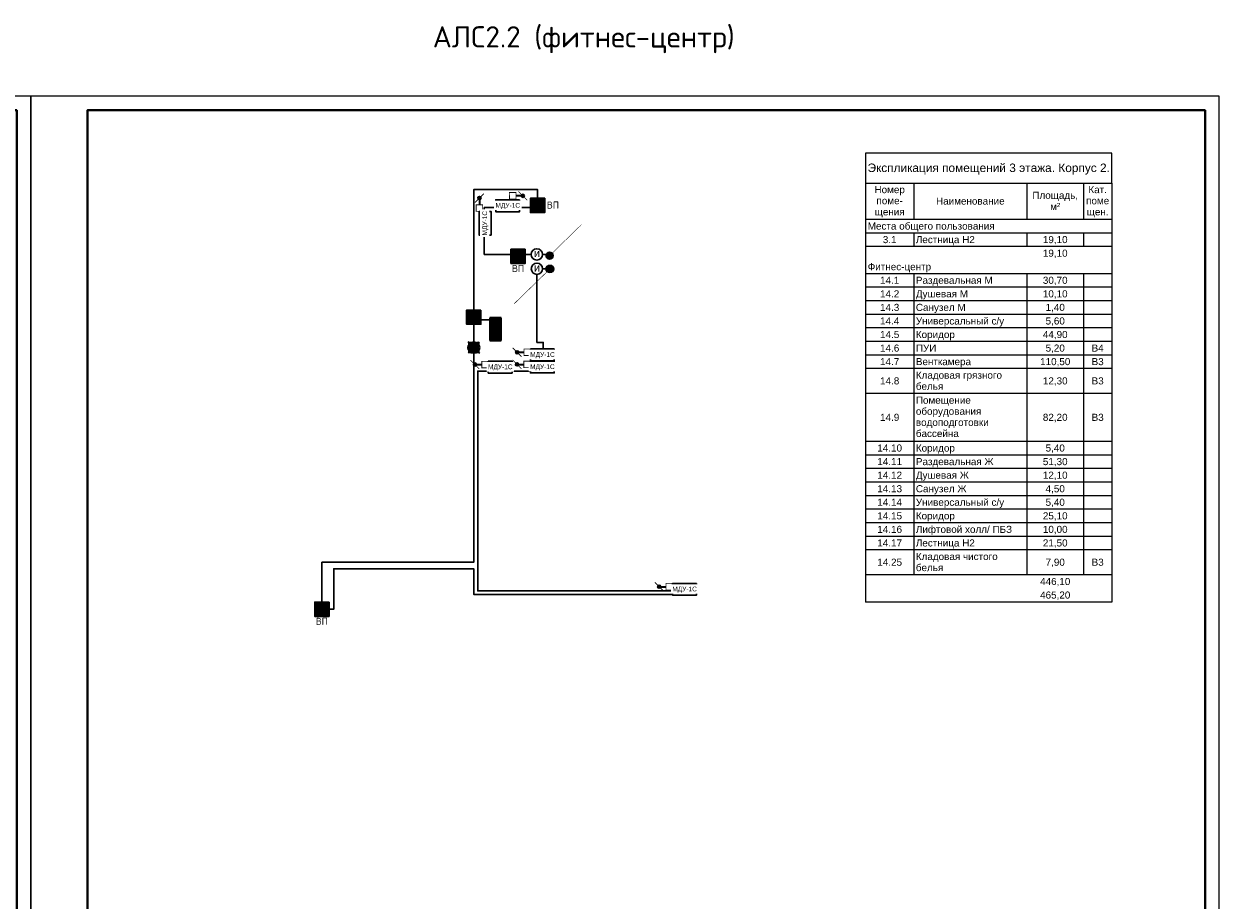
# Model space of a CAD drawing. Header units: millimetres. Extents: x 105028 to 874735, y -568483 to 191941.
# Tile 115 of 135: x 412485 to 454485, y 109311 to 140289. Entities that reach past the tile are written whole.
import ezdxf

# ---------------------------------------------------------------- set-up
doc = ezdxf.new("R2010")
doc.units = ezdxf.units.MM
doc.set_wipeout_variables(frame=1)
for name, color, linetype, lineweight in [('#СПА_КЛ_АЛС', 1, 'Continuous', 30), ('#СПА_КЛ_ИОС', 160, 'Continuous', 30), ('#СПА_ОБ_Смежное', 255, 'Continuous', 30), ('_АПС_Оборудование', 1, 'Continuous', 30), ('A-010-M_LINE-T', 7, 'Continuous', 18), ('format-line3', 7, 'Continuous', 13), ('Z-000-P_SCHED', 7, 'Continuous', 20), ('ОС', 5, 'Continuous', 25), ('СС-011-ПОЖ-СИГНАЛИЗАЦИЯ', 1, 'Continuous', 30), ('УГО АПС и АПЗ$0$_АПС_Оборудование', 1, 'Continuous', 30), ('УГО АПС и АПЗ$0$СС-011-ПОЖ-СИГНАЛИЗАЦИЯ', 1, 'Continuous', 30)]:
    doc.layers.add(name, color=color, linetype=linetype, lineweight=lineweight)
for name, color, linetype in [('АПС', 5, 'Continuous'), ('ССПС', 5, 'Continuous'), ('формат', 250, 'Continuous')]:
    doc.layers.add(name, color=color, linetype=linetype)
doc.layers.add('УГО АПС и АПЗ$0$СС_СОУЭ', color=7, linetype='Continuous', lineweight=35, true_color=0x004961)
doc.styles.add('1111', font='ARIALN.TTF')
doc.styles.add('Arial', font='arial.ttf', dxfattribs={"width": 0.9, "height": 700})
doc.styles.add('Arial_2', font='arial.ttf', dxfattribs={"width": 0.9, "height": 400})
doc.styles.add('CP.Text', font='arial.ttf')
doc.styles.add('ISOCPEUR', font='isocpeur.ttf', dxfattribs={"height": 300})
doc.styles.add('УГО АПС и АПЗ$0$Standard', font='arial.ttf')

# ---------------------------------------------------------------- blocks, each defined once
blk = doc.blocks.new('*U56')
for p, q in [((-400, 155), (-415, 155)), ((-415, 90), (-415, 155)), ((-400, 145), (-410, 145)), ((-400, 130), (-410, 130)), ((-400, 110), (-410, 110)), ((-413, 90), (-415, 90)), ((-413, 5), (-413, 90)), ((-400, 90), (-413, 90)), ((-407, 5), (-407, 90)), ((-400, 65), (-413, 65)), ((-400, 30), (-413, 30)), ((-400, 5), (-413, 5))]:
    blk.add_line(p, q)
at = {"color": 0, "lineweight": 0}
blk.add_lwpolyline([(-420, 0), (0, 0), (0, 594), (-420, 594)], close=True, dxfattribs=at)
at = {"lineweight": 40}
blk.add_lwpolyline([(-400, 5), (-5, 5), (-5, 589), (-400, 589)], close=True, dxfattribs=at)
at = {"layer": 'format-line3', "linetype": 'ByBlock'}
for p, q in [((-410, 90), (-410, 155)), ((-405, 90), (-405, 155))]:
    blk.add_line(p, q, dxfattribs=at)
at = {"style": 'Arial', "width": 0.9}
blk.add_text('Формат:', height=2.8, dxfattribs=at).set_placement((-53.97, 1.25))
at = {"char_height": 2.8, "width": 0.2, "attachment_point": 4, "rotation": 90, "line_spacing_factor": 0.857143, "style": 'Arial'}
for s, insert in [('{\\W0.45993; }Согласовано', (-412.58, 90)), ('{\\W0.62543;\\T0.75; \\W1;Взаим. инв. №}', (-410, 66.14)), ('{\\W0.5838;\\T0.8; \\W1;Подп. и дата}', (-410, 39.63)), ('{\\W0.5838;\\T0.8; \\W1;Инв. № подл.}', (-409.77, 7.25))]:
    blk.add_mtext(s, dxfattribs=dict(at, insert=insert))
at = {"style": 'Arial', "width": 0.9, "flags": 8}
blk.add_attdef('FORMAT', (-36.87, 1.26), '', height=2.8, dxfattribs=at)
blk = doc.blocks.new('*U45')
at = {"ltscale": 100}
h = blk.add_hatch(color=256, dxfattribs=at)
h.dxf.hatch_style = 1
h.paths.add_polyline_path([(-35, 0, 1), (35, 0, 1)])
at = {"lineweight": 30}
blk.add_lwpolyline([(313, 313, 0, 45, 0), (186, 186, 4.5, 4.5, 0), (25, 25, 4.5, 4.5, 0)], format="xyseb", dxfattribs=at)
blk.add_circle((0, 0), 34.8, dxfattribs=at)
blk = doc.blocks.new('*U64')
h = blk.add_hatch(color=256)
edge = h.paths.add_edge_path()
edge.add_arc((0, 0), 38.7, 0, 360)
blk.add_lwpolyline([(0, 0, 0, 50, 0), (-141, -141, 5, 5, 0), (-348, -348, 5, 5, 0)], format="xyseb")
blk.add_circle((0, 0), 38.7)
blk = doc.blocks.new('озк_выт')
at = {"layer": 'УГО АПС и АПЗ$0$_АПС_Оборудование', "ltscale": 200}
h = blk.add_hatch(color=5, dxfattribs=at)
h.dxf.hatch_style = 1
h.paths.add_polyline_path([(468756, -41333, 1), (468645, -41333, 1)])
at = {"color": 5, "const_width": 29.5}
blk.add_lwpolyline([(468544, -41177), (468661, -41294)], dxfattribs=at)
at = {"layer": 'УГО АПС и АПЗ$0$_АПС_Оборудование', "color": 5, "lineweight": 35, "ltscale": 200}
blk.add_line((468631, -41333), (468458, -41334), dxfattribs=at)
at = {"layer": 'УГО АПС и АПЗ$0$_АПС_Оборудование', "color": 5, "const_width": 29.5}
blk.add_lwpolyline([(468227, -41449), (468458, -41449), (468458, -41218), (468227, -41218)], close=True, dxfattribs=at)
blk.add_lwpolyline([(468740, -41373), (468857, -41490)], dxfattribs=at)
at = {"layer": 'УГО АПС и АПЗ$0$_АПС_Оборудование', "color": 5}
blk.add_circle((468700, -41333), 55.4, dxfattribs=at)
blk = doc.blocks.new('_МДУ')
at = {"color": 1}
blk.add_wipeout([(-350, 175), (350, 175), (350, -175), (-350, -175)], dxfattribs=at)
at = {"layer": 'АПС', "color": 1, "lineweight": 30, "ltscale": 200}
blk.add_lwpolyline([(350, 175), (-350, 175), (-350, -175), (350, -175)], close=True, dxfattribs=at)
at = {"layer": 'АПС', "color": 0, "lineweight": 30, "ltscale": 200, "insert": (3, -9), "char_height": 140, "width": 668.29, "attachment_point": 5, "style": 'Arial_2', "bg_fill": 2}
blk.add_mtext('МДУ-1С', dxfattribs=at)
blk = doc.blocks.new('озк_пр')
at = {"layer": 'УГО АПС и АПЗ$0$_АПС_Оборудование', "ltscale": 200}
h = blk.add_hatch(color=1, dxfattribs=at)
h.dxf.hatch_style = 1
h.paths.add_polyline_path([(468761, -41723, 1), (468650, -41723, 1)])
at = {"color": 1, "const_width": 29.5}
blk.add_lwpolyline([(468549, -41567), (468666, -41684)], dxfattribs=at)
at = {"layer": 'УГО АПС и АПЗ$0$_АПС_Оборудование', "color": 1, "lineweight": 35, "ltscale": 200}
blk.add_line((468636, -41723), (468463, -41723), dxfattribs=at)
at = {"layer": 'УГО АПС и АПЗ$0$_АПС_Оборудование', "color": 1, "const_width": 29.5}
blk.add_lwpolyline([(468233, -41839), (468463, -41839), (468463, -41608), (468232, -41608)], close=True, dxfattribs=at)
blk.add_lwpolyline([(468745, -41762), (468862, -41880)], dxfattribs=at)
at = {"layer": 'УГО АПС и АПЗ$0$_АПС_Оборудование', "color": 1}
blk.add_circle((468706, -41723), 55.4, dxfattribs=at)
blk = doc.blocks.new('УГО АПС и АПЗ$0$A$C0ED213A1')
blk.add_wipeout([(-200, 0), (0, -200), (200, 0), (0, 200)])
blk.add_circle((0, 0), 200)
at = {"layer": 'УГО АПС и АПЗ$0$СС-011-ПОЖ-СИГНАЛИЗАЦИЯ', "color": 1, "style": 'УГО АПС и АПЗ$0$Standard'}
blk.add_text('и', height=286, dxfattribs=at).set_placement((-108, -98))
blk = doc.blocks.new('*U625')
at = {"lineweight": 40, "ltscale": 2, "true_color": 0xffffff}
h = blk.add_hatch(color=7, dxfattribs=at)
h.dxf.hatch_style = 1
h.paths.add_polyline_path([(261980, 110743), (261980, 111246), (261477, 111246), (261477, 110743)])
at = {"layer": 'ОС', "color": 1, "lineweight": 30}
blk.add_lwpolyline([(261980, 111246), (261477, 111246), (261477, 110743), (261980, 110743)], close=True, dxfattribs=at)
at = {"layer": 'ССПС', "color": 1, "lineweight": -2, "ltscale": 1000, "style": '1111', "width": 0.8}
blk.add_text('АМ1', height=200, dxfattribs=at).set_placement((261533, 110904))
blk = doc.blocks.new('УГО АПС и АПЗ$0$точка сбора')
h = blk.add_hatch(color=255)
h.dxf.hatch_style = 1
h.paths.add_polyline_path([(0, 0), (-88, 88, 0.198912), (-125, 0, 0.198912), (-88, -88)])
h.paths.add_polyline_path([(125, 0, 0.198912), (88, 88), (0, 0), (88, -88, 0.198912)])
h = blk.add_hatch(color=2)
h.dxf.hatch_style = 1
h.paths.add_polyline_path([(88, -88), (0, 0), (-88, -88, 0.414214)])
h.paths.add_polyline_path([(88, 88, 0.414214), (-88, 88), (0, 0)])
at = {"layer": 'УГО АПС и АПЗ$0$СС_СОУЭ', "color": 1}
for p, q in [((-88, 88), (-125, 125)), ((-88, 88), (-125, 88)), ((-88, 88), (-88, 125)), ((88, 88), (125, 125)), ((88, 88), (88, 125)), ((88, 88), (125, 88)), ((-88, -88), (-125, -125)), ((-88, -88), (-125, -88)), ((-88, -88), (-88, -125)), ((88, -88), (125, -125)), ((88, -88), (88, -125)), ((88, -88), (125, -88))]:
    blk.add_line(p, q, dxfattribs=at)
for points in [[(-88, 88), (88, -88)], [(-88, -88), (88, 88)]]:
    blk.add_lwpolyline(points, dxfattribs=at)
blk.add_circle((0, 0), 125, dxfattribs=at)
blk = doc.blocks.new('УГО АПС и АПЗ$0$A$C7da512b9')
at = {"true_color": 0xffffff}
h = blk.add_hatch(color=7, dxfattribs=at)
h.dxf.hatch_style = 1
h.paths.add_polyline_path([(0, 199.9872), (-399.9744, 199.9872), (-399.9744, -199.9872), (0, -199.9872)])
at = {"lineweight": 35, "true_color": 0x0a0aff}
for points in [[(0, 74.9952), (0, 199.9872), (-399.9744, 199.9872), (-399.9744, 74.9952)], [(-399.9744, -74.9952), (-399.9744, -199.9872), (0, -199.9872), (0, -74.9952)]]:
    blk.add_hatch(color=5, dxfattribs=at).paths.add_polyline_path(points)
at = {"color": 5, "lineweight": 35, "true_color": 0x0a0aff}
for p, q in [((-399.9744, 199.9872), (-399.9744, -199.9872)), ((0, 199.9872), (-399.9744, 199.9872)), ((0, -199.9872), (0, 199.9872)), ((-399.9744, -199.9872), (0, -199.9872))]:
    blk.add_line(p, q, dxfattribs=at)
blk = doc.blocks.new('*U627')
at = {"lineweight": 40, "ltscale": 2, "true_color": 0xffffff}
h = blk.add_hatch(color=7, dxfattribs=at)
h.dxf.hatch_style = 1
h.paths.add_polyline_path([(261620, 110892), (261620, 111394), (261117, 111394), (261117, 110892)])
at = {"layer": 'ОС', "color": 1, "lineweight": 30}
blk.add_lwpolyline([(261620, 111394), (261117, 111394), (261117, 110892), (261620, 110892)], close=True, dxfattribs=at)
at = {"layer": 'ССПС', "color": 1, "lineweight": -2, "ltscale": 1000, "style": '1111', "width": 0.8}
blk.add_text('АМ1', height=200, dxfattribs=at).set_placement((261173, 111053))

msp = doc.modelspace()

# ---------------------------------------------------------------- linework, layer by layer
at = {"layer": '#СПА_КЛ_АЛС', "lineweight": 30}
msp.add_lwpolyline([(431072, 132139), (428759, 132139), (428759, 133791), (430641, 133791), (430641, 134427), (428388, 134427), (428388, 121255), (423020, 121255), (423020, 119597), (423441, 119597), (423441, 121030), (428388, 121030), (428388, 120122), (435559, 120122), (435559, 120245), (428527, 120245), (428527, 128015), (430841, 128015), (430841, 129024), (430621, 129024), (430621, 131625), (431074, 131625)], dxfattribs=at)
at = {"layer": '#СПА_КЛ_ИОС', "lineweight": 30}
msp.add_lwpolyline([(428639, 129823), (428957, 129823)], dxfattribs=at)
at = {"layer": 'A-010-M_LINE-T'}
for p, q in [((442236, 135716), (442236, 134658)), ((450936, 135716), (442236, 135716)), ((450936, 134658), (450936, 135716)), ((442236, 134658), (442236, 119849)), ((442236, 134658), (450936, 134658)), ((443936, 134658), (443936, 133370)), ((447936, 134658), (447936, 133370)), ((449936, 134658), (449936, 133370)), ((450936, 134658), (450936, 119849)), ((443936, 133370), (442236, 133370)), ((447936, 133370), (443936, 133370)), ((449936, 133370), (447936, 133370)), ((450936, 133370), (449936, 133370)), ((443936, 132891), (442236, 132891)), ((447936, 132891), (443936, 132891)), ((443936, 132891), (443936, 132412)), ((449936, 132891), (447936, 132891)), ((447936, 132891), (447936, 132412)), ((450936, 132891), (449936, 132891)), ((449936, 132891), (449936, 132412)), ((443936, 132412), (442236, 132412)), ((447936, 132412), (443936, 132412)), ((449936, 132412), (447936, 132412)), ((450936, 132412), (449936, 132412)), ((443936, 131453), (442236, 131453)), ((447936, 131453), (443936, 131453)), ((443936, 131453), (443936, 130974)), ((449936, 131453), (447936, 131453)), ((447936, 131453), (447936, 130974)), ((450936, 131453), (449936, 131453)), ((449936, 131453), (449936, 130974)), ((443936, 130974), (442236, 130974)), ((447936, 130974), (443936, 130974)), ((443936, 130974), (443936, 130495)), ((449936, 130974), (447936, 130974)), ((447936, 130974), (447936, 130495)), ((450936, 130974), (449936, 130974)), ((449936, 130974), (449936, 130495)), ((443936, 130495), (442236, 130495)), ((447936, 130495), (443936, 130495)), ((443936, 130495), (443936, 130016)), ((449936, 130495), (447936, 130495)), ((447936, 130495), (447936, 130016)), ((450936, 130495), (449936, 130495)), ((449936, 130495), (449936, 130016)), ((443936, 130016), (442236, 130016)), ((447936, 130016), (443936, 130016)), ((443936, 130016), (443936, 129537)), ((449936, 130016), (447936, 130016)), ((447936, 130016), (447936, 129537)), ((450936, 130016), (449936, 130016)), ((449936, 130016), (449936, 129537)), ((443936, 129537), (442236, 129537)), ((447936, 129537), (443936, 129537)), ((443936, 129537), (443936, 129057)), ((449936, 129537), (447936, 129537)), ((447936, 129537), (447936, 129057)), ((450936, 129537), (449936, 129537)), ((449936, 129537), (449936, 129057)), ((443936, 129057), (442236, 129057)), ((447936, 129057), (443936, 129057)), ((443936, 129057), (443936, 128578)), ((449936, 129057), (447936, 129057)), ((447936, 129057), (447936, 128578)), ((450936, 129057), (449936, 129057)), ((449936, 129057), (449936, 128578)), ((443936, 128578), (442236, 128578)), ((447936, 128578), (443936, 128578)), ((443936, 128578), (443936, 128099)), ((449936, 128578), (447936, 128578)), ((447936, 128578), (447936, 128099)), ((450936, 128578), (449936, 128578)), ((449936, 128578), (449936, 128099)), ((443936, 128099), (442236, 128099)), ((447936, 128099), (443936, 128099)), ((443936, 128099), (443936, 127216)), ((449936, 128099), (447936, 128099)), ((447936, 128099), (447936, 127216)), ((450936, 128099), (449936, 128099)), ((449936, 128099), (449936, 127216)), ((443936, 127216), (442236, 127216)), ((447936, 127216), (443936, 127216)), ((443936, 127216), (443936, 125524)), ((449936, 127216), (447936, 127216)), ((447936, 127216), (447936, 125524)), ((450936, 127216), (449936, 127216)), ((449936, 127216), (449936, 125524)), ((443936, 125524), (442236, 125524)), ((447936, 125524), (443936, 125524)), ((443936, 125524), (443936, 125045)), ((449936, 125524), (447936, 125524)), ((447936, 125524), (447936, 125045)), ((450936, 125524), (449936, 125524)), ((449936, 125524), (449936, 125045)), ((443936, 125045), (442236, 125045)), ((447936, 125045), (443936, 125045)), ((443936, 125045), (443936, 124566)), ((449936, 125045), (447936, 125045)), ((447936, 125045), (447936, 124566)), ((450936, 125045), (449936, 125045)), ((449936, 125045), (449936, 124566)), ((443936, 124566), (442236, 124566)), ((447936, 124566), (443936, 124566)), ((443936, 124566), (443936, 124086)), ((449936, 124566), (447936, 124566)), ((447936, 124566), (447936, 124086)), ((450936, 124566), (449936, 124566)), ((449936, 124566), (449936, 124086)), ((443936, 124086), (442236, 124086)), ((447936, 124086), (443936, 124086)), ((443936, 124086), (443936, 123607)), ((449936, 124086), (447936, 124086)), ((447936, 124086), (447936, 123607)), ((450936, 124086), (449936, 124086)), ((449936, 124086), (449936, 123607)), ((443936, 123607), (442236, 123607)), ((447936, 123607), (443936, 123607)), ((443936, 123607), (443936, 123128)), ((449936, 123607), (447936, 123607)), ((447936, 123607), (447936, 123128)), ((450936, 123607), (449936, 123607)), ((449936, 123607), (449936, 123128)), ((443936, 123128), (442236, 123128)), ((447936, 123128), (443936, 123128)), ((443936, 123128), (443936, 122649)), ((449936, 123128), (447936, 123128)), ((447936, 123128), (447936, 122649)), ((450936, 123128), (449936, 123128)), ((449936, 123128), (449936, 122649)), ((443936, 122649), (442236, 122649)), ((447936, 122649), (443936, 122649)), ((443936, 122649), (443936, 122170)), ((449936, 122649), (447936, 122649)), ((447936, 122649), (447936, 122170)), ((450936, 122649), (449936, 122649)), ((449936, 122649), (449936, 122170)), ((443936, 122170), (442236, 122170)), ((447936, 122170), (443936, 122170)), ((443936, 122170), (443936, 121691)), ((449936, 122170), (447936, 122170)), ((447936, 122170), (447936, 121691)), ((450936, 122170), (449936, 122170)), ((449936, 122170), (449936, 121691)), ((443936, 121691), (442236, 121691)), ((447936, 121691), (443936, 121691)), ((443936, 121691), (443936, 120807)), ((449936, 121691), (447936, 121691)), ((447936, 121691), (447936, 120807)), ((450936, 121691), (449936, 121691)), ((449936, 121691), (449936, 120807)), ((443936, 120807), (442236, 120807)), ((447936, 120807), (443936, 120807)), ((449936, 120807), (447936, 120807)), ((450936, 120807), (449936, 120807)), ((450936, 119849), (442236, 119849))]:
    msp.add_line(p, q, dxfattribs=at)

# ---------------------------------------------------------------- block references
at = {"layer": '#СПА_ОБ_Смежное', "lineweight": 30}
for name, p in [('*U625', (168915, 22875)), ('*U627', (167019, 18774)), ('*U625', (161292, 8602))]:
    msp.add_blockref(name, p, dxfattribs=at)
at = {"xscale": 3.600000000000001, "yscale": 3.600000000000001, "zscale": 3.600000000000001, "rotation": 359.2880171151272}
for name, p in [('*U45', (431067, 132092)), ('*U64', (431077, 131623))]:
    msp.add_blockref(name, p, dxfattribs=at)
at = {"layer": 'СС-011-ПОЖ-СИГНАЛИЗАЦИЯ', "lineweight": 30}
for name, p, rotation in [('озк_пр', (386865, -334574), 90), ('озк_выт', (897129, 86912), 180), ('озк_выт', (898617, 86917), 180), ('озк_выт', (903641, 79060), 180)]:
    msp.add_blockref(name, p, dxfattribs=dict(at, rotation=rotation))
msp.add_blockref('озк_пр', (-38585, 175931), dxfattribs=at)
at = {"layer": 'УГО АПС и АПЗ$0$_АПС_Оборудование', "rotation": 270}
for p in [(429157, 129492), (429157, 129092)]:
    msp.add_blockref('УГО АПС и АПЗ$0$A$C7da512b9', p, dxfattribs=at)
at = {"layer": 'УГО АПС и АПЗ$0$_АПС_Оборудование', "xscale": 1.6, "yscale": 1.6, "zscale": 1.6, "rotation": 270}
msp.add_blockref('УГО АПС и АПЗ$0$точка сбора', (428388, 128842), dxfattribs=at)
at = {"layer": 'формат', "xscale": 100, "yscale": 100, "zscale": 100}
for p in [(412735, 78334), (454735, 78334)]:
    msp.add_blockref('*U56', p, dxfattribs=at).add_auto_attribs({'FORMAT': 'А2'})

# ---------------------------------------------------------------- texts
at = {"color": 0, "linetype": 'ByBlock', "lineweight": -2, "insert": (426938, 140202), "char_height": 750, "attachment_point": 1, "style": 'ISOCPEUR'}
msp.add_mtext_dynamic_manual_height_columns('АЛС2.2 (фитнес-центр)', width=13144.81, gutter_width=15, heights=[3334], dxfattribs=at)
at = {"color": 6, "linetype": 'ByBlock', "lineweight": -2, "char_height": 250, "attachment_point": 1, "style": 'ISOCPEUR'}
for insert in [(430970, 134006), (429737, 131765), (422803, 119293)]:
    msp.add_mtext_dynamic_manual_height_columns('ВП', width=646.56, gutter_width=15, heights=[0], dxfattribs=dict(at, insert=insert))
at = {"layer": 'Z-000-P_SCHED', "line_spacing_factor": 0.941778, "style": 'CP.Text'}
for s, insert, char_height, width, attachment_point in [('Экспликация помещений 3 этажа. Корпус 2.', (446586, 135348), 300, 10224.68, 2), ('Номер\\Pпоме-\\Pщения', (443086, 134552), 250, 1285.52, 2), ('Кат.\\Pпоме\\Pщен.', (450436, 134552), 250, 979.44, 2), ('Наименование', (445936, 134148), 250, 2895.47, 2), ('Площадь,\\Pм\\fArial|b0|i0|c238|p34|;²', (448936, 134350), 250, 1925.21, 2), ('Места общего пользования', (442311, 133265), 250, 5356.32, 1), ('3.1', (443086, 132786), 250, 581.54, 2), ('Лестница Н2', (444011, 132786), 250, 2485.33, 1), ('19,10', (448936, 132786), 250, 1046.78, 2), ('19,10', (448936, 132306), 250, 1046.78, 2), ('Фитнес-центр', (442311, 131827), 250, 2668.98, 1), ('14.1', (443086, 131348), 250, 814.16, 2), ('Раздевальная М', (444011, 131348), 250, 3238.28, 1), ('30,70', (448936, 131348), 250, 1046.78, 2), ('14.2', (443086, 130869), 250, 814.16, 2), ('Душевая М', (444011, 130869), 250, 2188.44, 1), ('10,10', (448936, 130869), 250, 1046.78, 2), ('14.3', (443086, 130390), 250, 814.16, 2), ('Санузел М', (444011, 130390), 250, 2087.43, 1), ('1,40', (448936, 130390), 250, 814.16, 2), ('14.4', (443086, 129910), 250, 814.16, 2), ('Универсальный с/у', (444011, 129910), 250, 3712.69, 1), ('5,60', (448936, 129910), 250, 814.16, 2), ('14.5', (443086, 129431), 250, 814.16, 2), ('Коридор', (444011, 129431), 250, 1646.69, 1), ('44,90', (448936, 129431), 250, 1046.78, 2), ('14.6', (443086, 128952), 250, 814.16, 2), ('ПУИ', (444011, 128952), 250, 863.13, 1), ('5,20', (448936, 128952), 250, 814.16, 2), ('В4', (450436, 128952), 250, 511.15, 2), ('14.7', (443086, 128473), 250, 814.16, 2), ('Венткамера', (444011, 128473), 250, 2332.29, 1), ('110,50', (448936, 128473), 250, 1279.39, 2), ('В3', (450436, 128473), 250, 511.15, 2), ('14.8', (443086, 127792), 250, 814.16, 2), ('Кладовая грязного\\Pбелья', (444011, 127994), 250, 3636.17, 1), ('12,30', (448936, 127792), 250, 1046.78, 2), ('В3', (450436, 127792), 250, 511.15, 2), ('Помещение\\Pоборудования\\Pводоподготовки\\Pбассейна', (444011, 127110), 250, 3073, 1), ('14.9', (443086, 126504), 250, 814.16, 2), ('82,20', (448936, 126504), 250, 1046.78, 2), ('В3', (450436, 126504), 250, 511.15, 2), ('14.10', (443086, 125419), 250, 1046.78, 2), ('Коридор', (444011, 125419), 250, 1646.69, 1), ('5,40', (448936, 125419), 250, 814.16, 2), ('14.11', (443086, 124939), 250, 1046.78, 2), ('Раздевальная Ж', (444011, 124939), 250, 3278.07, 1), ('51,30', (448936, 124939), 250, 1046.78, 2), ('14.12', (443086, 124460), 250, 1046.78, 2), ('Душевая Ж', (444011, 124460), 250, 2228.23, 1), ('12,10', (448936, 124460), 250, 1046.78, 2), ('14.13', (443086, 123981), 250, 1046.78, 2), ('Санузел Ж', (444011, 123981), 250, 2127.22, 1), ('4,50', (448936, 123981), 250, 814.16, 2), ('14.14', (443086, 123502), 250, 1046.78, 2), ('Универсальный с/у', (444011, 123502), 250, 3712.69, 1), ('5,40', (448936, 123502), 250, 814.16, 2), ('14.15', (443086, 123023), 250, 1046.78, 2), ('Коридор', (444011, 123023), 250, 1646.69, 1), ('25,10', (448936, 123023), 250, 1046.78, 2), ('14.16', (443086, 122544), 250, 1046.78, 2), ('Лифтовой холл/ ПБЗ', (444011, 122544), 250, 4052.44, 1), ('10,00', (448936, 122544), 250, 1046.78, 2), ('14.17', (443086, 122064), 250, 1046.78, 2), ('Лестница Н2', (444011, 122064), 250, 2485.33, 1), ('21,50', (448936, 122064), 250, 1046.78, 2), ('14.25', (443086, 121383), 250, 1046.78, 2), ('Кладовая чистого\\Pбелья', (444011, 121585), 250, 3452.53, 1), ('7,90', (448936, 121383), 250, 814.16, 2), ('В3', (450436, 121383), 250, 511.15, 2), ('446,10', (448936, 120702), 250, 1279.39, 2), ('465,20', (448936, 120223), 250, 1279.39, 2)]:
    msp.add_mtext(s, dxfattribs=dict(at, insert=insert, char_height=char_height, width=width, attachment_point=attachment_point))

# ---------------------------------------------------------------- next in the draw order: block references
at = {"layer": '_АПС_Оборудование', "color": 0, "lineweight": 30, "xscale": 1.2, "yscale": 1.2, "zscale": 1.2}
for p in [(429587, 133857), (430809, 128156), (435834, 120299)]:
    msp.add_blockref('_МДУ', p, dxfattribs=at)
at = {"layer": 'УГО АПС и АПЗ$0$_АПС_Оборудование'}
msp.add_blockref('УГО АПС и АПЗ$0$A$C0ED213A1', (430616, 132139), dxfattribs=at)

# ---------------------------------------------------------------- next in the draw order: block references
at = {"layer": '#СПА_ОБ_Смежное', "lineweight": 30}
msp.add_blockref('*U625', (168226, 21074), dxfattribs=at)
at = {"layer": '_АПС_Оборудование', "color": 0, "lineweight": 30, "xscale": 1.2, "yscale": 1.2, "zscale": 1.2, "rotation": 90}
msp.add_blockref('_МДУ', (428787, 133238), dxfattribs=at)
at = {"layer": 'СС-011-ПОЖ-СИГНАЛИЗАЦИЯ', "lineweight": 30, "rotation": 180}
msp.add_blockref('озк_выт', (898620, 87346), dxfattribs=at)
at = {"layer": 'УГО АПС и АПЗ$0$_АПС_Оборудование'}
msp.add_blockref('УГО АПС и АПЗ$0$A$C0ED213A1', (430620, 131630), dxfattribs=at)

# ---------------------------------------------------------------- next in the draw order: block references
at = {"layer": '_АПС_Оборудование', "color": 0, "lineweight": 30, "xscale": 1.2, "yscale": 1.2, "zscale": 1.2}
for p in [(430813, 128585), (429322, 128151)]:
    msp.add_blockref('_МДУ', p, dxfattribs=at)

doc.saveas('drawing.dxf')
